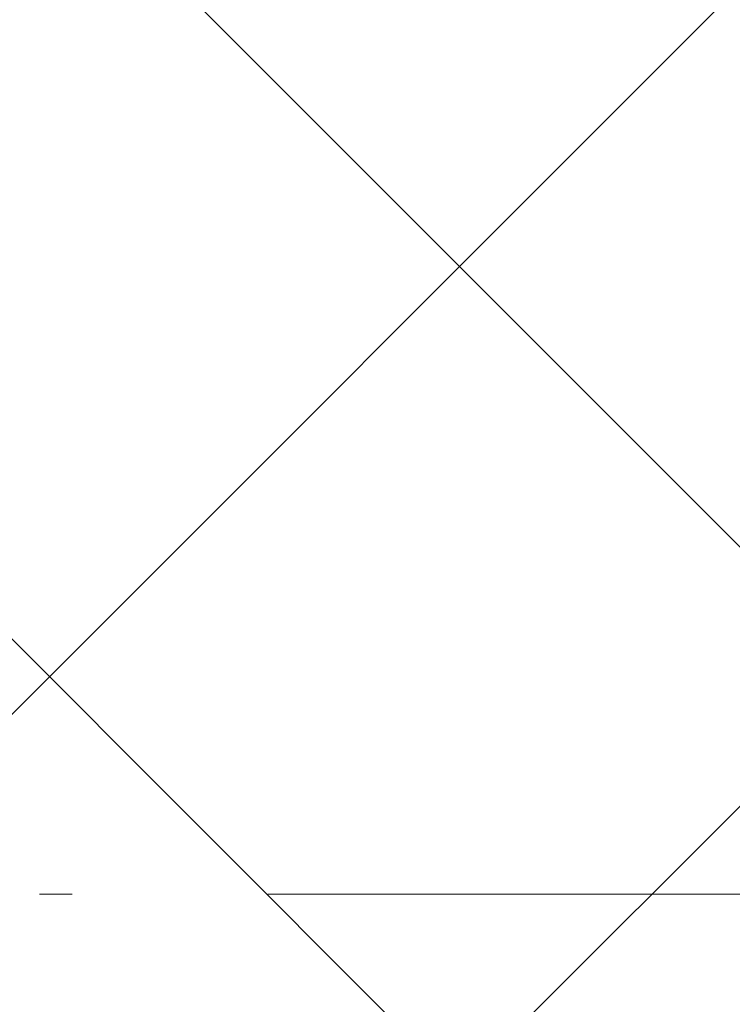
# Paper-space layout 'Layout1' of a CAD drawing. Extents: x -2 to 1243, y -36 to 596.
# Tile 19 of 84: x 306.34 to 309.07, y 71.3 to 75.07. Entities that reach past the tile are written whole.
import ezdxf

# ---------------------------------------------------------------- set-up
doc = ezdxf.new("R2010")
doc.units = 0
doc.linetypes.add('ACAD_ISO04W100', pattern=[30.5, 24, -3, 0.5, -3])
doc.linetypes.add('HP_01_CER_B', pattern=[8, 5, -1, 1, -1])
doc.layers.add('SS_1.ET-HALA_TaO-RASTR', color=7, linetype='HP_01_CER_B', lineweight=13)
doc.layers.add('SS_SRAFY', color=8, linetype='CONTINUOUS', lineweight=18)

psp = doc.layouts.get("Layout1")

# ---------------------------------------------------------------- hatches: boundary and pattern name
at = {"layer": 'SS_SRAFY'}
h = psp.add_hatch(dxfattribs=at)
h.set_pattern_fill('ANSI37', color=8, scale=0.7, angle=90, style=0)
h.set_pattern_definition([(135, (262.4486, 81.9855), (-1.571545, -1.571545), []), (225, (262.4486, 81.9855), (1.571545, -1.571545), [])])
h.paths.add_polyline_path([(204.3581, 67.9443), (204.3581, 63.7242), (319.1181, 63.7242), (319.1181, 79.7443), (325.1381, 79.7443), (325.1381, 99.7242), (202.1381, 99.7242), (202.1381, 67.9443)], flags=0)
h.paths.add_polyline_path([(305.2581, 65.0242), (305.2581, 67.4243), (305.5781, 67.4243), (305.5781, 65.0242)], flags=0)
h.paths.add_polyline_path([(305.2581, 74.6242), (305.2581, 77.0243), (305.5781, 77.0243), (305.5781, 74.6242)], flags=0)

# ---------------------------------------------------------------- linework, layer by layer
at = {"layer": 'SS_1.ET-HALA_TaO-RASTR', "linetype": 'ACAD_ISO04W100', "ltscale": 0.25}
psp.add_line((55.6656, 71.7242), (361.4083, 71.7242), dxfattribs=at)

doc.saveas('drawing.dxf')
